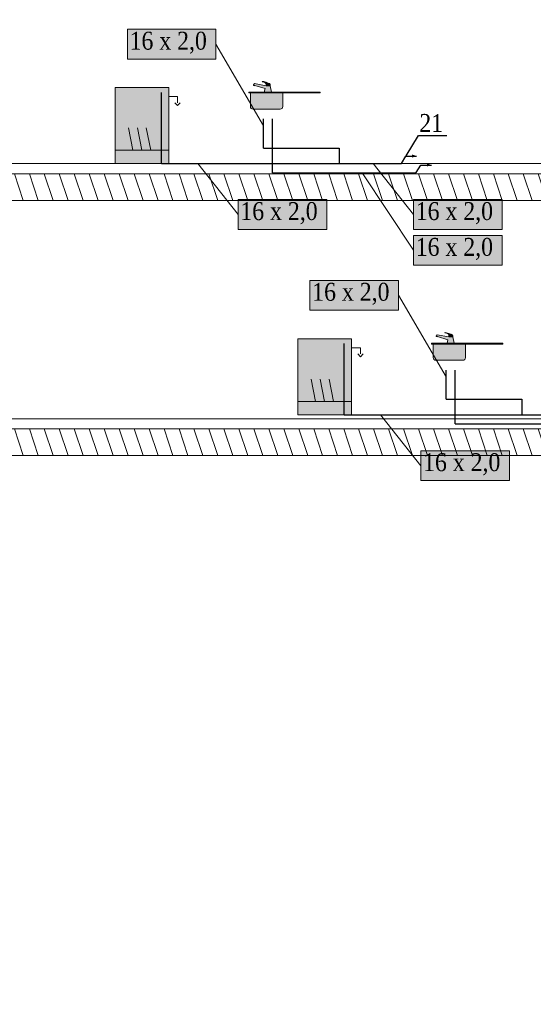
# Model space of a CAD drawing. Header units: millimetres. Extents: x -102560 to 77680, y 7163 to 33028.
# Tile 60 of 80: x -18609 to -12869, y 9599 to 20602. Entities that reach past the tile are written whole.
import ezdxf
from ezdxf import colors
from ezdxf.entities.mleader import LeaderData, LeaderLine
from ezdxf.enums import TextEntityAlignment as Align
from ezdxf.math import Vec2, Vec3

# ---------------------------------------------------------------- set-up
doc = ezdxf.new("R2010")
doc.units = ezdxf.units.MM
for name, color, linetype, lineweight, true_color in [('IS_Działka wody ciepłej', 1, 'Continuous', 30, 0xff0000), ('IS_Działka wody zimnej_etykieta', 7, 'Continuous', 0, 0x000000), ('IS_Konstrukcja (Rozwinięcie)', 7, 'Continuous', 9, 0x000000), ('IS_Odbiornik2', 7, 'Continuous', 0, 0x000000), ('IS_Zlew', 7, 'Continuous', 5, 0x000000), ('IS_Zmywarka', 7, 'Continuous', 5, 0x000000)]:
    doc.layers.add(name, color=color, linetype=linetype, lineweight=lineweight, true_color=true_color)
for name, color, linetype, lineweight in [('IS_Działka wody zimnej', 5, 'Continuous', 30), ('RR_IWK_ciepla woda', 10, 'C.W.U.', 40), ('RR_IWK_opisy', 7, 'Continuous', 0)]:
    doc.layers.add(name, color=color, linetype=linetype, lineweight=lineweight)
doc.styles.add('Garamond_____', font='GARA.TTF')
doc.styles.add('RR', font='GARA.TTF', dxfattribs={"height": 200})
doc.styles.get("Standard").update_dxf_attribs({"font": 'arial.ttf'})
doc.linetypes.add('C.W.U.', pattern='A,16.8,-4.8,["C.W.U.",Standard,S=2.4,R=0,X=-2.4,Y=-1.2],-10.2', length=31.8)

# ---------------------------------------------------------------- blocks, each defined once
blk = doc.blocks.new('16_TypRysWodKan_ZmywarkaCzescKan_00000000-0000-0000-0000-000000000000_Normal')
at = {"layer": 'IS_Zmywarka', "lineweight": 50, "true_color": 0xffffff, "transparency": 33554687}
blk.add_hatch(color=7, dxfattribs=at).paths.add_polyline_path([(-0.3, 0.425), (-0.3, -0.425), (0.3, -0.425), (0.3, 0.425)])
at = {"layer": 'IS_Zmywarka', "lineweight": -2}
blk.add_lwpolyline([(-0.3, 0.425), (0.3, 0.425), (0.3, -0.425), (-0.3, -0.425)], close=True, dxfattribs=at)
for points in [[(-0.43, 0.255), (-0.4, 0.225), (-0.37, 0.255)], [(-0.3, 0.325), (-0.4, 0.325), (-0.4, 0.255)], [(0, -0.275), (0.05, -0.025)], [(0.1, -0.275), (0.15, -0.025)]]:
    blk.add_lwpolyline(points, dxfattribs=at)
for points in [[(-0.1, -0.275, 0), (-0.05, -0.025, 0)], [(-0.3, -0.275, 0), (0.3, -0.275, 0)]]:
    blk.add_polyline3d(points, dxfattribs=at)
blk = doc.blocks.new('16_TypRysWodKan_Zlewozmywak1KRusztem_00000000-0000-0000-0000-000000000000_Normal')
at = {"layer": 'IS_Zlew', "lineweight": 50, "true_color": 0xffffff, "transparency": 33554687}
blk.add_hatch(color=7, dxfattribs=at).paths.add_polyline_path([(-0.4, 0.095), (-0.4, 0.085), (0.4, 0.085), (0.4, 0.095)])
h = blk.add_hatch(color=7, dxfattribs=at)
edge = h.paths.add_edge_path(flags=0)
edge.add_spline(control_points=[(0.02, 0.085), (0.02, 0.01), (0.02, 0.04), (0.02, -0.065), (0.02, -0.085), (0.03, -0.095), (0.05, -0.095), (0.2, -0.095), (0.16, -0.095), (0.35, -0.095), (0.37, -0.095), (0.38, -0.085), (0.38, -0.065), (0.38, 0.005), (0.38, -0.02), (0.38, 0.085), (0.2, 0.085), (0.2, 0.085), (0.02, 0.085)], knot_values=[0, 0, 0, 0, 1, 1, 1, 2, 2, 2, 3, 3, 3, 4, 4, 4, 5, 5, 5, 6, 6, 6, 6], weights=[1, 1, 1, 1, 1, 1, 1, 1, 1, 1, 1, 1, 1, 1, 1, 1, 1, 1, 1], degree=3, periodic=0)
at = {"layer": 'IS_Zlew', "lineweight": -2}
blk.add_lwpolyline([(-0.4, 0.095), (0.4, 0.095), (0.4, 0.085), (-0.4, 0.085)], close=True, dxfattribs=at)
blk.add_open_spline([(0.02, 0.085), (0.02, 0.01), (0.02, 0.04), (0.02, -0.065), (0.02, -0.085), (0.03, -0.095), (0.05, -0.095), (0.2, -0.095), (0.16, -0.095), (0.35, -0.095), (0.37, -0.095), (0.38, -0.085), (0.38, -0.065), (0.38, 0.005), (0.38, -0.02), (0.38, 0.085)], degree=3, knots=[0, 0, 0, 0, 1, 1, 1, 2, 2, 2, 3, 3, 3, 4, 4, 4, 5, 5, 5, 5], dxfattribs=at)
blk = doc.blocks.new('16_TypRysWodKan_BateriaStojacaRuchWyl_00000000-0000-0000-0000-000000000000_Normal')
at = {"layer": 'IS_Odbiornik2', "lineweight": 50, "true_color": 0xffffff, "transparency": 33554687}
blk.add_hatch(color=7, dxfattribs=at).paths.add_polyline_path([(-0.01776, -0.06), (0.06224, -0.06), (0.05224, -0.02), (0.16724, 0.015), (0.16724, 0.01), (0.18224, 0.015), (0.18224, 0.02), (0.17224, 0.035), (0.04224, 0.01), (-0.00276, 0.01)])
h = blk.add_hatch(color=7, dxfattribs=at)
edge = h.paths.add_edge_path(flags=0)
edge.add_spline(control_points=[(-0.00276, 0.01), (0.01974, 0.01), (0.01974, 0.01), (0.04224, 0.01), (0.04224, 0.03), (0.04224, 0.035), (0.04724, 0.04), (0.05224, 0.045), (0.06224, 0.05), (0.08224, 0.055), (0.08724, 0.055), (0.08724, 0.06), (0.08224, 0.06), (0.07224, 0.06), (0.01224, 0.04), (0.00224, 0.035), (-0.00276, 0.03), (-0.00276, 0.02), (-0.00276, 0.01)], knot_values=[-6, -6, -6, -6, -5, -5, -5, -4, -4, -4, -3, -3, -3, -2, -2, -2, -1, -1, -1, 0, 0, 0, 0], weights=[1, 1, 1, 1, 1, 1, 1, 1, 1, 1, 1, 1, 1, 1, 1, 1, 1, 1, 1], degree=3, periodic=0)
at = {"layer": 'IS_Odbiornik2', "lineweight": -2}
blk.add_lwpolyline([(-0.01776, -0.06), (-0.00276, 0.01), (0.04224, 0.01), (0.17224, 0.035), (0.18224, 0.02), (0.18224, 0.015), (0.18224, 0.015), (0.16724, 0.01), (0.16724, 0.015), (0.05224, -0.02), (0.06224, -0.06)], close=True, dxfattribs=at)
blk.add_polyline3d([(0.18224, 0.02, 0), (0.16724, 0.015, 0)], dxfattribs=at)
blk.add_open_spline([(-0.00276, 0.01), (-0.00276, 0.02), (-0.00276, 0.03), (0.00224, 0.035), (0.01224, 0.04), (0.07224, 0.06), (0.08224, 0.06), (0.08724, 0.06), (0.08724, 0.055), (0.08224, 0.055), (0.06224, 0.05), (0.05224, 0.045), (0.04724, 0.04), (0.04224, 0.035), (0.04224, 0.03), (0.04224, 0.01)], degree=3, knots=[0, 0, 0, 0, 1, 1, 1, 2, 2, 2, 3, 3, 3, 4, 4, 4, 5, 5, 5, 5], dxfattribs=at)

msp = doc.modelspace()

# ---------------------------------------------------------------- hatches: boundary and pattern name
at = {"layer": 'IS_Działka wody ciepłej', "extrusion": (0, 0, -1)}
msp.add_hatch(color=256, dxfattribs=at).paths.add_polyline_path([(14007, 18978), (14058, 18995), (14058, 18961)])
at = {"layer": 'IS_Działka wody zimnej', "extrusion": (0, 0, -1)}
msp.add_hatch(color=256, dxfattribs=at).paths.add_polyline_path([(14174, 19078), (14225, 19095), (14225, 19061)])
at = {"layer": 'IS_Działka wody zimnej_etykieta', "lineweight": 50, "true_color": 0xffffff, "transparency": 33554687}
for points in [[(-17406, 20162), (-16416, 20162), (-16416, 20496), (-17406, 20496)], [(-16168, 18258), (-15178, 18258), (-15178, 18592), (-16168, 18592)], [(-14208, 18258), (-13218, 18258), (-13218, 18592), (-14208, 18592)], [(-14208, 17858), (-13218, 17858), (-13218, 18192), (-14208, 18192)], [(-15365, 17356), (-14374, 17356), (-14374, 17689), (-15365, 17689)], [(-14126, 15451), (-13136, 15451), (-13136, 15785), (-14126, 15785)]]:
    msp.add_hatch(color=7, dxfattribs=at).paths.add_polyline_path(points)
at = {"layer": 'IS_Konstrukcja (Rozwinięcie)', "true_color": 0xc0c0c0, "transparency": 33554687, "extrusion": (0, 0, -1)}
h = msp.add_hatch(dxfattribs=at)
h.set_pattern_fill('ANSI31', color=9, scale=50.000001, angle=206.6202, style=0)
h.set_pattern_definition([(251.62016, (137390, 18730.6), (150.65169, -50.05629), [])])
h.paths.add_polyline_path([(-2610, 18881), (-2610, 18581), (60060, 18581), (60060, 18881)])
h = msp.add_hatch(dxfattribs=at)
h.set_pattern_fill('ANSI31', color=9, scale=50.000001, angle=206.6202, style=0)
h.set_pattern_definition([(251.62016, (137390, 15880.6), (150.65169, -50.05629), [])])
h.paths.add_polyline_path([(-2610, 16031), (-2610, 15731), (60060, 15731), (60060, 16031)])

# ---------------------------------------------------------------- linework, layer by layer
at = {"layer": 'IS_Działka wody ciepłej'}
for p, q in [((-15784, 18892), (-15784, 19493)), ((-15784, 18892), (-14177, 18893)), ((-13742, 16085), (-13742, 16686)), ((-13742, 16085), (-12136, 16086))]:
    msp.add_line(p, q, dxfattribs=at)
msp.add_lwpolyline([(-14177, 18893), (-14126, 18978), (-14007, 18978)], dxfattribs=at)
at = {"layer": 'IS_Działka wody zimnej'}
for p, q in [((-17025, 18993), (-17025, 19789)), ((-15885, 19168), (-15885, 19493)), ((-15885, 19168), (-15040, 19168)), ((-15040, 19168), (-15040, 18996)), ((-17025, 18993), (-14344, 18993)), ((-14983, 16186), (-14983, 16982)), ((-13843, 16361), (-13843, 16686)), ((-13843, 16361), (-12999, 16361)), ((-12999, 16361), (-12999, 16189)), ((-14983, 16186), (-12302, 16186))]:
    msp.add_line(p, q, dxfattribs=at)
msp.add_lwpolyline([(-14344, 18993), (-14293, 19078), (-14174, 19078)], dxfattribs=at)
at = {"layer": 'IS_Działka wody zimnej_etykieta'}
for p, q in [((-15885, 19416), (-16416, 20329)), ((-16168, 18425), (-16620, 18993)), ((-14208, 18425), (-14660, 18993)), ((-14208, 18025), (-14781, 18892)), ((-13843, 16609), (-14374, 17522)), ((-14126, 15618), (-14578, 16186))]:
    msp.add_line(p, q, dxfattribs=at)
for points in [[(-17406, 20162), (-16416, 20162), (-16416, 20496), (-17406, 20496)], [(-16168, 18258), (-15178, 18258), (-15178, 18592), (-16168, 18592)], [(-14208, 18258), (-13218, 18258), (-13218, 18592), (-14208, 18592)], [(-14208, 17858), (-13218, 17858), (-13218, 18192), (-14208, 18192)], [(-15365, 17356), (-14374, 17356), (-14374, 17689), (-15365, 17689)], [(-14126, 15451), (-13136, 15451), (-13136, 15785), (-14126, 15785)]]:
    msp.add_lwpolyline(points, close=True, dxfattribs=at)
at = {"layer": 'IS_Konstrukcja (Rozwinięcie)'}
for p, q in [((-60060, 18993), (4501, 18993)), ((-60060, 18881), (4501, 18881)), ((-60060, 18581), (4501, 18581)), ((-60060, 16143), (71971, 16143)), ((-60060, 16031), (4501, 16031)), ((-60060, 15731), (4501, 15731))]:
    msp.add_line(p, q, dxfattribs=at)

# ---------------------------------------------------------------- block references
at = {"layer": 'IS_Odbiornik2', "xscale": -1000, "yscale": 1000, "zscale": 1000}
for p in [(-15813, 19853), (-13771, 17046)]:
    msp.add_blockref('16_TypRysWodKan_BateriaStojacaRuchWyl_00000000-0000-0000-0000-000000000000_Normal', p, dxfattribs=at)
at = {"layer": 'IS_Zlew', "xscale": -1000, "yscale": 1000, "zscale": 1000}
for p in [(-15650, 19698), (-13608, 16891)]:
    msp.add_blockref('16_TypRysWodKan_Zlewozmywak1KRusztem_00000000-0000-0000-0000-000000000000_Normal', p, dxfattribs=at)
at = {"layer": 'IS_Zmywarka', "xscale": -1000, "yscale": 1000, "zscale": 1000}
for p in [(-17244, 19418), (-15202, 16611)]:
    msp.add_blockref('16_TypRysWodKan_ZmywarkaCzescKan_00000000-0000-0000-0000-000000000000_Normal', p, dxfattribs=at)

# ---------------------------------------------------------------- texts
at = {"layer": 'IS_Działka wody zimnej_etykieta', "color": 5, "transparency": 33554687, "style": 'Garamond_____'}
for p in [(-17381, 20467), (-16143, 18563), (-14183, 18563), (-15340, 17661), (-14101, 15757)]:
    msp.add_text('16 x 2,0', height=200, dxfattribs=at).set_placement(p, align=Align.TOP_LEFT)
at = {"layer": 'RR_IWK_ciepla woda', "linetype": 'Continuous', "ltscale": 20, "style": 'Garamond_____'}
msp.add_text('16 x 2,0', height=200, dxfattribs=at).set_placement((-14183, 18163), align=Align.TOP_LEFT)
at = {"layer": 'RR_IWK_opisy', "insert": (-102161, 30202), "char_height": 200, "width": 12404.74, "attachment_point": 1, "style": 'RR'}
msp.add_mtext('\\pi-500,l500,xqjt0,2;UWAGI:\\P1.^IBudynek zasilany będzie z projektowanego przyłącza wodociągowego - wg odrębnego opracowania;\\P2.^IGłówny zestaw wodomierzowy  zlokalizowany będzie w studni wodomierzowej;\\P3.^IIndywidualne zestawy wodomierzowe dla poszczególnych mieszkań instalowane będą w\\~szachtach instalacyjnych na korytarzach ogólnych;\\P4.^IInstalację rozdzielczą wody zimnej, ciepłej i cyrkulacji należy prowadzić pod stropem parteru oraz w\\~szachtach; \\P5.^IDoprowadzenie wody do poszczególnych mieszkań z szafek rodzielaczy prowadzić w\\~warstwach posadzkowych;\\P6.^IInstalację rozdzielczą prowadzoną pod stropem i w szachtach wykonać z rur stalowych zaciskowych;\\P7.^IInstalację prowwadzoną w posadzce wykonać z rur tworzywowych PERT;\\P8.^IPodejścia pod pojedyncze przybory wykonywać rurą %%c16x2,0;\\P9.^ICiepła woda przygotowywana będzie centralnie w zasobniku ciepłej wody zasilanym z\\~pompy ciepła;\\P10.^INależy wykonać instalację cyrkulacji;\\P11.^ICałość instalacji wodociągowej należy izolować termicznie;\\P12.^IWszystkie roboty należy wykonać zgodnie z Polskimi Normami, Warunkami Technicznymi Wykonania i Odbioru Robót oraz zgodnie ze sztuką budowlaną;\\P13.^IRysunki rozpatrywać łącznie z informacjami zawartymi w części opisowej oraz z\\~dokumentacją branżową;\\P14.^IUwagi i opisy zamieszczane w części rys. projektu stanowią integralną część niniejszego opracowania;\\P15.^IWszystkie wymiary, otwory i rzędne należy sprawdzić na budowie, a wszelkie odstępstwa należy korygować przy udziale projektanta i użytkownika, prace montażowe wykonywać zgodnie z obowiązującymi przepisami BHP, zarządzeniami oraz normami PN;\\P16.^IWszelkie wątpliwości i niejasności należy wyjaśnić z projektantem.', dxfattribs=at)

# ---------------------------------------------------------------- leaders
at = {"layer": 'RR_IWK_opisy', "ltscale": 40}
ml = msp.add_multileader_mtext('Standard', dxfattribs=at)
ml.set_content('\\fGaramond|b0|i0;21')
ml.set_leader_properties()
ml.build(insert=Vec2(0, 0))
ml.multileader.update_dxf_attribs({"text_left_attachment_type": 6, "text_right_attachment_type": 6})
ctx = ml.context
ctx.base_point, ctx.char_height, ctx.plane_origin = Vec3(-14145, 19308), 200, Vec3(-43549, 2807)
ctx.left_attachment, ctx.right_attachment = 6, 6
notes = []
notes.append((ctx, [(0, (1, 1, 0), (-14153, 19308), (1, 0), 8, [(0, [(-14293, 19078)], 0, [])])]))
ctx.mtext.insert = Vec3(-14143, 19548)
for ctx, leaders in notes:
    for number, flags, end, landing, length, lines in leaders:
        leader = LeaderData()
        leader.index, (leader.has_last_leader_line, leader.has_dogleg_vector, leader.attachment_direction) = number, flags
        leader.last_leader_point, leader.dogleg_vector, leader.dogleg_length = Vec3(end), Vec3(landing), length
        for number, points, colour, breaks in lines:
            line = LeaderLine()
            line.index, line.vertices, line.color, line.breaks = number, Vec3.list(points), colors.encode_raw_color(colour), breaks
            leader.lines.append(line)
        ctx.leaders.append(leader)

doc.saveas('drawing.dxf')
